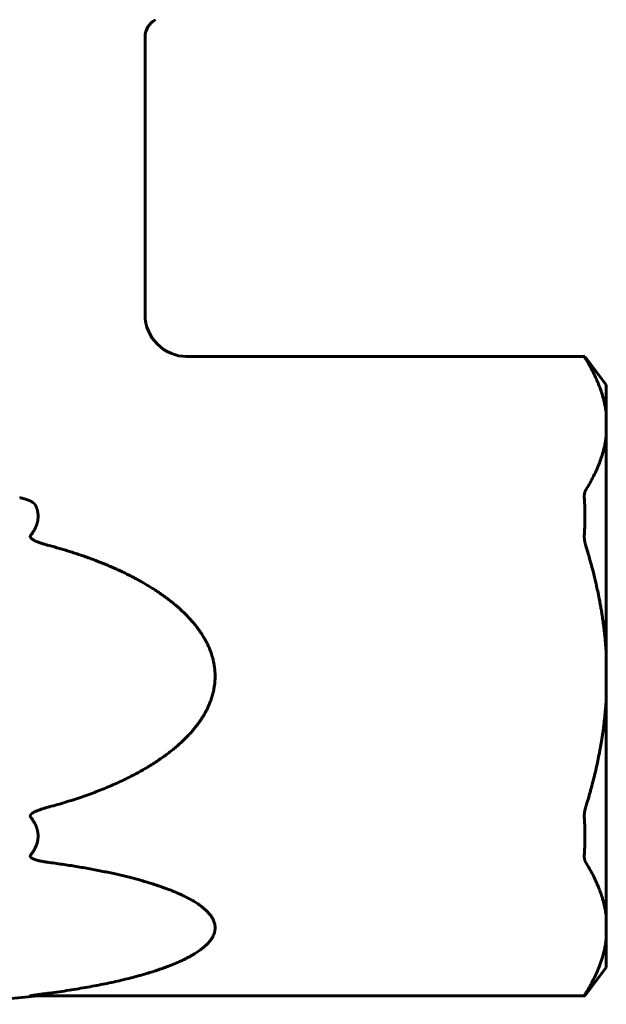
# Model space of a CAD drawing. Header units: millimetres. Extents: x 66 to 206, y 90 to 313.
# Tile 2 of 3: x 150 to 206, y 90 to 184. Entities that reach past the tile are written whole.
import ezdxf

# ---------------------------------------------------------------- set-up
doc = ezdxf.new("R2010")
doc.units = ezdxf.units.MM
doc.linetypes.add('K5LT_BASIC', pattern=[0])
doc.layers.add('Системный слой (1)', color=7, linetype='Continuous', true_color=0x6c6c6c)

msp = doc.modelspace()

# ---------------------------------------------------------------- linework, layer by layer
at = {"layer": 'Системный слой (1)', "color": 150, "linetype": 'K5LT_BASIC', "lineweight": 60, "true_color": 0x0080ff}
for p, q in [((162.319, 155.735), (162.319, 182.232)), ((166.247, 151.735), (166.193, 151.736)), ((166.248, 151.735), (166.247, 151.735)), ((166.248, 151.735), (166.247, 151.735)), ((204.222, 151.735), (166.248, 151.735)), ((204.275, 151.735), (204.222, 151.735)), ((206.319, 149.023), (204.275, 151.735)), ((206.319, 149.023), (206.319, 146.255)), ((206.319, 144.215), (206.319, 146.255)), ((206.319, 144.215), (206.319, 123.275)), ((206.319, 119.195), (206.319, 123.275)), ((206.319, 119.195), (206.319, 98.255)), ((206.319, 96.215), (206.319, 98.255)), ((206.319, 96.215), (206.319, 93.447)), ((206.319, 93.447), (204.275, 90.735)), ((204.222, 90.735), (151.416, 90.735)), ((204.222, 90.735), (204.275, 90.735))]:
    msp.add_line(p, q, dxfattribs=at)
for centre, radius, start, end in [((164.165, 182.232), 1.846, 117.28465, 180), ((166.319, 155.735), 4, 180, 270)]:
    msp.add_arc(centre, radius, start, end, dxfattribs=at)
msp.add_ellipse((166.248, 155.735), major_axis=(0, -4), ratio=0.997635, start_param=6.269494, end_param=6.283185, dxfattribs=at)
for points, knots in [([(204.222, 151.735), (204.22, 151.735), (204.218, 151.733), (204.219, 151.724), (204.224, 151.709), (204.238, 151.678), (204.26, 151.636), (204.288, 151.587), (204.317, 151.538), (204.341, 151.499), (204.354, 151.477), (204.36, 151.467)], [0, 0, 0, 0, 0.136073, 0.165872, 0.318804, 0.458754, 0.602188, 0.745894, 0.865636, 0.944943, 1, 1, 1, 1]), ([(206.319, 146.255), (206.311, 146.322), (206.292, 146.477), (206.257, 146.719), (206.211, 146.98), (206.164, 147.217), (206.116, 147.427), (206.071, 147.613), (206.022, 147.795), (205.972, 147.974), (205.919, 148.149), (205.859, 148.336), (205.783, 148.561), (205.675, 148.858), (205.522, 149.242), (205.315, 149.715), (205.05, 150.26), (204.73, 150.853), (204.488, 151.261), (204.36, 151.467)], [0, 0, 0, 0, 0.037605, 0.087427, 0.136797, 0.185609, 0.221307, 0.256526, 0.291008, 0.325235, 0.358442, 0.390899, 0.43211, 0.486994, 0.56157, 0.653155, 0.760041, 0.877939, 1, 1, 1, 1]), ([(204.36, 139.003), (204.472, 139.183), (204.699, 139.565), (205.035, 140.18), (205.363, 140.852), (205.642, 141.514), (205.845, 142.081), (205.973, 142.496), (206.056, 142.8), (206.116, 143.043), (206.168, 143.277), (206.214, 143.507), (206.255, 143.741), (206.29, 143.977), (206.31, 144.136), (206.319, 144.215)], [0, 0, 0, 0, 0.106399, 0.225089, 0.359358, 0.49713, 0.606635, 0.68456, 0.733969, 0.779956, 0.822914, 0.866316, 0.910557, 0.955146, 1, 1, 1, 1]), ([(150.354, 138.271), (150.372, 138.267), (150.408, 138.259), (150.462, 138.247), (150.515, 138.235), (150.569, 138.222), (150.624, 138.208), (150.682, 138.193), (150.754, 138.173), (150.836, 138.15), (150.926, 138.122), (151.005, 138.096), (151.072, 138.073), (151.124, 138.053), (151.172, 138.035), (151.217, 138.017), (151.261, 137.998), (151.303, 137.98), (151.344, 137.961), (151.383, 137.942), (151.42, 137.923), (151.456, 137.904), (151.49, 137.884), (151.523, 137.865), (151.555, 137.845), (151.585, 137.826), (151.613, 137.806), (151.64, 137.787), (151.664, 137.768), (151.687, 137.749), (151.709, 137.731), (151.729, 137.713), (151.747, 137.695), (151.764, 137.678), (151.78, 137.661), (151.794, 137.645), (151.807, 137.629), (151.82, 137.613), (151.834, 137.594), (151.848, 137.574), (151.863, 137.55), (151.879, 137.522), (151.89, 137.499), (151.895, 137.487)], [0, 0, 0, 0, 0.0303, 0.060495, 0.090597, 0.120558, 0.150437, 0.183421, 0.21959, 0.271701, 0.323461, 0.374791, 0.409242, 0.440038, 0.46706, 0.493995, 0.520329, 0.546114, 0.570972, 0.595383, 0.618763, 0.64152, 0.663455, 0.685177, 0.706097, 0.726456, 0.74576, 0.764641, 0.782407, 0.799499, 0.815677, 0.831588, 0.846591, 0.860978, 0.874311, 0.887201, 0.899156, 0.9106, 0.924956, 0.939989, 0.95571, 0.974804, 1, 1, 1, 1]), ([(204.222, 138.271), (204.22, 138.313), (204.218, 138.363), (204.219, 138.455), (204.224, 138.546), (204.238, 138.661), (204.26, 138.765), (204.288, 138.855), (204.317, 138.924), (204.341, 138.971), (204.354, 138.994), (204.36, 139.003)], [0, 0, 0, 0, 0.136073, 0.165872, 0.318804, 0.458754, 0.602188, 0.745894, 0.865636, 0.944943, 1, 1, 1, 1]), ([(204.222, 138.271), (204.231, 138.123), (204.246, 137.826), (204.263, 137.379), (204.273, 136.932), (204.276, 136.485), (204.273, 136.038), (204.263, 135.591), (204.246, 135.145), (204.231, 134.847), (204.222, 134.699)], [0, 0, 0, 0, 0.124461, 0.249612, 0.374968, 0.5, 0.625032, 0.750388, 0.875539, 1, 1, 1, 1]), ([(151.895, 137.487), (151.902, 137.47), (151.916, 137.438), (151.935, 137.389), (151.954, 137.34), (151.972, 137.29), (151.991, 137.234), (152.01, 137.171), (152.029, 137.102), (152.047, 137.032), (152.062, 136.962), (152.076, 136.891), (152.086, 136.825), (152.094, 136.764), (152.1, 136.709), (152.104, 136.654), (152.108, 136.598), (152.11, 136.543), (152.11, 136.505), (152.11, 136.468), (152.11, 136.432), (152.108, 136.378), (152.105, 136.324), (152.101, 136.271), (152.095, 136.219), (152.089, 136.168), (152.082, 136.117), (152.073, 136.067), (152.064, 136.018), (152.053, 135.968), (152.041, 135.915), (152.025, 135.851), (152.004, 135.779), (151.979, 135.699), (151.953, 135.628), (151.93, 135.567), (151.91, 135.517), (151.89, 135.471), (151.869, 135.424), (151.845, 135.373), (151.813, 135.308), (151.773, 135.232), (151.724, 135.146), (151.676, 135.067), (151.63, 134.994), (151.585, 134.927), (151.535, 134.855), (151.478, 134.779), (151.437, 134.726), (151.416, 134.699)], [0, 0, 0, 0, 0.017319, 0.034749, 0.052214, 0.06974, 0.087385, 0.111301, 0.135386, 0.159583, 0.183908, 0.208317, 0.232945, 0.251685, 0.270555, 0.289578, 0.308644, 0.327694, 0.346693, 0.347399, 0.365554, 0.384319, 0.402815, 0.421115, 0.439125, 0.457014, 0.474644, 0.492113, 0.509288, 0.526353, 0.54487, 0.564952, 0.593679, 0.622295, 0.650846, 0.670531, 0.688536, 0.704926, 0.721371, 0.740153, 0.761218, 0.792984, 0.825313, 0.858139, 0.883349, 0.908773, 0.936845, 0.967287, 1, 1, 1, 1]), ([(151.416, 134.699), (151.41, 134.692), (151.4, 134.678), (151.387, 134.656), (151.377, 134.635), (151.371, 134.616), (151.368, 134.6), (151.367, 134.587), (151.366, 134.578), (151.366, 134.57), (151.366, 134.563), (151.367, 134.551), (151.37, 134.533), (151.377, 134.509), (151.388, 134.483), (151.403, 134.457), (151.418, 134.436), (151.431, 134.42), (151.444, 134.406), (151.456, 134.393), (151.47, 134.379), (151.488, 134.362), (151.511, 134.343), (151.539, 134.321), (151.569, 134.3), (151.601, 134.279), (151.635, 134.257), (151.673, 134.235), (151.717, 134.211), (151.766, 134.185), (151.833, 134.152), (151.918, 134.113), (152.022, 134.069), (152.141, 134.022), (152.272, 133.974), (152.414, 133.925), (152.551, 133.88), (152.681, 133.84), (152.802, 133.804), (152.925, 133.768), (153.05, 133.733), (153.134, 133.711), (153.176, 133.699)], [0, 0, 0, 0, 0.012737, 0.025296, 0.037583, 0.047635, 0.055539, 0.06136, 0.067078, 0.068985, 0.072703, 0.078313, 0.086974, 0.098843, 0.113997, 0.128694, 0.140811, 0.150223, 0.158074, 0.166374, 0.175469, 0.184889, 0.199707, 0.216047, 0.233953, 0.249937, 0.267516, 0.287839, 0.309258, 0.334705, 0.363149, 0.408832, 0.459505, 0.515116, 0.579123, 0.646002, 0.71573, 0.771113, 0.827031, 0.884078, 0.941726, 1, 1, 1, 1]), ([(204.222, 134.699), (204.22, 134.658), (204.218, 134.606), (204.219, 134.504), (204.224, 134.398), (204.238, 134.252), (204.26, 134.107), (204.288, 133.967), (204.317, 133.85), (204.341, 133.763), (204.354, 133.718), (204.36, 133.699)], [0, 0, 0, 0, 0.136073, 0.165872, 0.318804, 0.458754, 0.602188, 0.745894, 0.865636, 0.944943, 1, 1, 1, 1]), ([(153.176, 108.771), (153.437, 108.841), (153.956, 108.985), (154.73, 109.212), (155.489, 109.45), (156.235, 109.698), (156.963, 109.955), (157.675, 110.221), (158.369, 110.495), (158.829, 110.688), (159.276, 110.88), (159.714, 111.075), (160.352, 111.375), (160.969, 111.681), (161.517, 111.97), (161.902, 112.183), (162.272, 112.394), (162.671, 112.629), (163.182, 112.948), (163.671, 113.272), (164.134, 113.597), (164.573, 113.923), (164.981, 114.245), (165.263, 114.481), (165.506, 114.692), (165.733, 114.896), (166.035, 115.181), (166.33, 115.477), (166.515, 115.674), (166.689, 115.865), (166.853, 116.051), (167.085, 116.33), (167.294, 116.599), (167.484, 116.859), (167.656, 117.109), (167.812, 117.352), (167.917, 117.527), (168.005, 117.68), (168.089, 117.83), (168.202, 118.045), (168.32, 118.288), (168.446, 118.572), (168.529, 118.782), (168.627, 119.051), (168.702, 119.279), (168.781, 119.568), (168.839, 119.807), (168.884, 120.029), (168.921, 120.249), (168.946, 120.429), (168.965, 120.605), (168.98, 120.777), (168.988, 120.914), (168.992, 121.027), (168.995, 121.123), (168.995, 121.21), (168.995, 121.3), (168.994, 121.37), (168.991, 121.478), (168.986, 121.602), (168.975, 121.759), (168.962, 121.896), (168.951, 121.998), (168.938, 122.098), (168.925, 122.19), (168.91, 122.289), (168.897, 122.366), (168.883, 122.442), (168.863, 122.545), (168.841, 122.649), (168.816, 122.756), (168.789, 122.868), (168.742, 123.049), (168.664, 123.31), (168.553, 123.629), (168.417, 123.967), (168.262, 124.307), (168.096, 124.631), (167.943, 124.9), (167.808, 125.123), (167.678, 125.326), (167.516, 125.566), (167.317, 125.842), (167.164, 126.039), (167.021, 126.216), (166.902, 126.36), (166.727, 126.563), (166.533, 126.778), (166.303, 127.021), (166.035, 127.288), (165.774, 127.536), (165.521, 127.765), (165.333, 127.929), (165.163, 128.072), (164.986, 128.219), (164.738, 128.418), (164.445, 128.643), (164.134, 128.872), (163.915, 129.027), (163.693, 129.181), (163.464, 129.336), (163.115, 129.563), (162.746, 129.794), (162.362, 130.024), (161.963, 130.254), (161.586, 130.462), (161.307, 130.611), (161.022, 130.76), (160.698, 130.925), (160.258, 131.14), (159.812, 131.349), (159.36, 131.553), (158.903, 131.752), (158.44, 131.945), (157.974, 132.132), (157.503, 132.314), (157.013, 132.496), (156.537, 132.666), (156.06, 132.83), (155.598, 132.983), (155.117, 133.137), (154.634, 133.285), (153.988, 133.476), (153.501, 133.612), (153.176, 133.699)], [0, 0, 0, 0, 0.019217, 0.038131, 0.056768, 0.074987, 0.093001, 0.110586, 0.127927, 0.144927, 0.145258, 0.161861, 0.178358, 0.19451, 0.210047, 0.221685, 0.225334, 0.239921, 0.254072, 0.267609, 0.280963, 0.293654, 0.305861, 0.317268, 0.319379, 0.32836, 0.338648, 0.348448, 0.357586, 0.35761, 0.36655, 0.37495, 0.382958, 0.390351, 0.39752, 0.404177, 0.410548, 0.411798, 0.416568, 0.422523, 0.428795, 0.435446, 0.444309, 0.444562, 0.455503, 0.461073, 0.465558, 0.472638, 0.476937, 0.481167, 0.485336, 0.489311, 0.493263, 0.494947, 0.497191, 0.499999, 0.501047, 0.503517, 0.504863, 0.508588, 0.512261, 0.515869, 0.518174, 0.519439, 0.522949, 0.524659, 0.526458, 0.528384, 0.530074, 0.5338, 0.535827, 0.53777, 0.541863, 0.548926, 0.556786, 0.565456, 0.574429, 0.582931, 0.590952, 0.596074, 0.601147, 0.60784, 0.6163, 0.624986, 0.625265, 0.632227, 0.638053, 0.644009, 0.652546, 0.661379, 0.670509, 0.677758, 0.685281, 0.687941, 0.69327, 0.70145, 0.710123, 0.7191, 0.728492, 0.728865, 0.737998, 0.747871, 0.757997, 0.768518, 0.779179, 0.790157, 0.798652, 0.80131, 0.812674, 0.824076, 0.835577, 0.847141, 0.858797, 0.87048, 0.882217, 0.893976, 0.905753, 0.918809, 0.929285, 0.941045, 0.952809, 0.964584, 0.976375, 1, 1, 1, 1]), ([(206.319, 123.275), (206.311, 123.409), (206.292, 123.718), (206.257, 124.203), (206.211, 124.726), (206.164, 125.198), (206.116, 125.62), (206.071, 125.99), (206.022, 126.356), (205.972, 126.713), (205.919, 127.063), (205.859, 127.437), (205.783, 127.886), (205.675, 128.481), (205.542, 129.151), (205.418, 129.726), (205.262, 130.412), (205.085, 131.138), (204.881, 131.908), (204.653, 132.727), (204.488, 133.286), (204.36, 133.699)], [0, 0, 0, 0, 0.037605, 0.087427, 0.136797, 0.185609, 0.221307, 0.256526, 0.291008, 0.325235, 0.358442, 0.390899, 0.43211, 0.486994, 0.56157, 0.62469, 0.653155, 0.760041, 0.835566, 0.877939, 1, 1, 1, 1]), ([(204.36, 108.771), (204.472, 109.131), (204.699, 109.896), (205.035, 111.124), (205.363, 112.469), (205.592, 113.556), (205.754, 114.417), (205.867, 115.072), (205.973, 115.756), (206.056, 116.365), (206.116, 116.852), (206.168, 117.318), (206.214, 117.779), (206.251, 118.202), (206.287, 118.675), (206.307, 118.992), (206.319, 119.195)], [0, 0, 0, 0, 0.106399, 0.225089, 0.359358, 0.49713, 0.538534, 0.606635, 0.68456, 0.733969, 0.779956, 0.822914, 0.866316, 0.910557, 0.942625, 1, 1, 1, 1]), ([(151.416, 107.771), (151.41, 107.778), (151.4, 107.793), (151.387, 107.815), (151.377, 107.836), (151.371, 107.855), (151.368, 107.87), (151.367, 107.883), (151.366, 107.892), (151.366, 107.9), (151.366, 107.908), (151.367, 107.92), (151.37, 107.937), (151.377, 107.961), (151.388, 107.987), (151.403, 108.013), (151.418, 108.034), (151.431, 108.051), (151.444, 108.064), (151.456, 108.078), (151.47, 108.091), (151.488, 108.108), (151.511, 108.127), (151.539, 108.149), (151.569, 108.171), (151.601, 108.192), (151.635, 108.213), (151.673, 108.236), (151.717, 108.26), (151.766, 108.286), (151.833, 108.319), (151.918, 108.357), (152.022, 108.402), (152.141, 108.448), (152.272, 108.497), (152.414, 108.546), (152.551, 108.59), (152.681, 108.63), (152.802, 108.666), (152.925, 108.702), (153.05, 108.737), (153.134, 108.76), (153.176, 108.771)], [0, 0, 0, 0, 0.012737, 0.025296, 0.037583, 0.047635, 0.055539, 0.06136, 0.067078, 0.068985, 0.072703, 0.078313, 0.086974, 0.098843, 0.113997, 0.128694, 0.140811, 0.150223, 0.158074, 0.166374, 0.175469, 0.184889, 0.199707, 0.216047, 0.233953, 0.249937, 0.267516, 0.287839, 0.309258, 0.334705, 0.363149, 0.408832, 0.459505, 0.515116, 0.579123, 0.646002, 0.71573, 0.771113, 0.827031, 0.884078, 0.941726, 1, 1, 1, 1]), ([(204.222, 107.771), (204.22, 107.813), (204.218, 107.865), (204.219, 107.967), (204.224, 108.072), (204.238, 108.218), (204.26, 108.364), (204.288, 108.503), (204.317, 108.62), (204.341, 108.707), (204.354, 108.752), (204.36, 108.771)], [0, 0, 0, 0, 0.136073, 0.165872, 0.318804, 0.458754, 0.602188, 0.745894, 0.865636, 0.944943, 1, 1, 1, 1]), ([(151.416, 107.771), (151.437, 107.745), (151.478, 107.692), (151.536, 107.613), (151.592, 107.533), (151.645, 107.453), (151.695, 107.373), (151.742, 107.294), (151.785, 107.216), (151.825, 107.138), (151.862, 107.061), (151.896, 106.985), (151.927, 106.911), (151.955, 106.839), (151.98, 106.768), (152.002, 106.698), (152.022, 106.63), (152.039, 106.563), (152.055, 106.498), (152.068, 106.433), (152.079, 106.369), (152.089, 106.307), (152.096, 106.245), (152.102, 106.185), (152.106, 106.125), (152.109, 106.066), (152.11, 106.019), (152.11, 105.98), (152.11, 105.94), (152.109, 105.888), (152.105, 105.829), (152.1, 105.767), (152.093, 105.699), (152.082, 105.615), (152.064, 105.516), (152.04, 105.406), (152.009, 105.295), (151.971, 105.176), (151.924, 105.048), (151.87, 104.924), (151.82, 104.822), (151.778, 104.743), (151.744, 104.68), (151.71, 104.622), (151.677, 104.567), (151.642, 104.513), (151.607, 104.459), (151.57, 104.406), (151.533, 104.354), (151.495, 104.302), (151.456, 104.25), (151.429, 104.216), (151.416, 104.199)], [0, 0, 0, 0, 0.025152, 0.049915, 0.074384, 0.098374, 0.122111, 0.145178, 0.167825, 0.189873, 0.211748, 0.232877, 0.253467, 0.273252, 0.29279, 0.31161, 0.329965, 0.347741, 0.365369, 0.382533, 0.399404, 0.415809, 0.432042, 0.447899, 0.463544, 0.478983, 0.494434, 0.500067, 0.509909, 0.525408, 0.540965, 0.556539, 0.574179, 0.593857, 0.623036, 0.652427, 0.682091, 0.712141, 0.749567, 0.786835, 0.816418, 0.836525, 0.854698, 0.870926, 0.887134, 0.903313, 0.919476, 0.935594, 0.951683, 0.967753, 0.983849, 1, 1, 1, 1]), ([(204.222, 107.771), (204.231, 107.623), (204.246, 107.326), (204.263, 106.879), (204.273, 106.432), (204.276, 105.985), (204.273, 105.538), (204.263, 105.091), (204.246, 104.645), (204.231, 104.347), (204.222, 104.199)], [0, 0, 0, 0, 0.124461, 0.249612, 0.374968, 0.5, 0.625032, 0.750388, 0.875539, 1, 1, 1, 1]), ([(151.416, 104.199), (151.41, 104.192), (151.4, 104.178), (151.387, 104.156), (151.377, 104.136), (151.371, 104.118), (151.368, 104.103), (151.367, 104.091), (151.366, 104.083), (151.366, 104.076), (151.366, 104.069), (151.367, 104.058), (151.37, 104.042), (151.377, 104.021), (151.388, 103.997), (151.403, 103.975), (151.418, 103.958), (151.431, 103.944), (151.444, 103.932), (151.456, 103.921), (151.47, 103.91), (151.488, 103.897), (151.511, 103.881), (151.539, 103.864), (151.569, 103.847), (151.601, 103.831), (151.635, 103.815), (151.673, 103.798), (151.717, 103.78), (151.766, 103.762), (151.833, 103.738), (151.918, 103.711), (152.022, 103.682), (152.141, 103.651), (152.272, 103.621), (152.414, 103.591), (152.551, 103.565), (152.681, 103.542), (152.802, 103.522), (152.925, 103.503), (153.05, 103.484), (153.134, 103.473), (153.176, 103.467)], [0, 0, 0, 0, 0.012737, 0.025296, 0.037583, 0.047635, 0.055539, 0.06136, 0.067078, 0.068985, 0.072703, 0.078313, 0.086974, 0.098843, 0.113997, 0.128694, 0.140811, 0.150223, 0.158074, 0.166374, 0.175469, 0.184889, 0.199707, 0.216047, 0.233953, 0.249937, 0.267516, 0.287839, 0.309258, 0.334705, 0.363149, 0.408832, 0.459505, 0.515116, 0.579123, 0.646002, 0.71573, 0.771113, 0.827031, 0.884078, 0.941726, 1, 1, 1, 1]), ([(153.176, 91.003), (153.492, 91.046), (154.119, 91.133), (155.051, 91.273), (155.957, 91.419), (156.837, 91.572), (157.684, 91.729), (158.503, 91.892), (159.288, 92.059), (160.047, 92.232), (160.776, 92.409), (161.473, 92.59), (162.127, 92.771), (162.744, 92.954), (163.316, 93.135), (163.848, 93.314), (164.335, 93.489), (164.789, 93.663), (165.207, 93.834), (165.594, 94.002), (165.943, 94.163), (166.259, 94.32), (166.543, 94.468), (166.799, 94.612), (167.027, 94.747), (167.235, 94.878), (167.424, 95.005), (167.598, 95.129), (167.754, 95.248), (167.895, 95.362), (168.025, 95.474), (168.149, 95.589), (168.287, 95.726), (168.448, 95.904), (168.623, 96.13), (168.769, 96.369), (168.866, 96.581), (168.92, 96.737), (168.95, 96.848), (168.969, 96.939), (168.985, 97.038), (168.994, 97.138), (168.996, 97.221), (168.995, 97.304), (168.989, 97.398), (168.971, 97.529), (168.94, 97.669), (168.895, 97.81), (168.846, 97.932), (168.8, 98.031), (168.756, 98.115), (168.71, 98.195), (168.652, 98.288), (168.564, 98.417), (168.42, 98.6), (168.217, 98.819), (167.984, 99.035), (167.77, 99.211), (167.603, 99.337), (167.469, 99.433), (167.327, 99.531), (167.157, 99.642), (166.956, 99.766), (166.758, 99.882), (166.564, 99.99), (166.374, 100.091), (166.172, 100.194), (165.956, 100.3), (165.726, 100.408), (165.452, 100.531), (165.13, 100.669), (164.757, 100.82), (164.391, 100.96), (164.035, 101.089), (163.646, 101.225), (163.188, 101.377), (162.657, 101.543), (162.141, 101.694), (161.646, 101.833), (161.171, 101.96), (160.672, 102.087), (160.148, 102.214), (159.602, 102.34), (159.031, 102.467), (158.441, 102.59), (157.834, 102.711), (157.213, 102.829), (156.573, 102.945), (155.919, 103.057), (155.25, 103.166), (154.568, 103.271), (153.875, 103.372), (153.41, 103.436), (153.176, 103.467)], [0, 0, 0, 0, 0.023611, 0.046552, 0.068896, 0.090377, 0.111446, 0.131674, 0.151421, 0.170537, 0.189517, 0.207711, 0.225293, 0.241793, 0.257858, 0.272732, 0.286864, 0.299969, 0.312782, 0.324648, 0.335851, 0.346002, 0.355762, 0.364599, 0.372905, 0.380541, 0.388035, 0.395055, 0.401742, 0.407897, 0.413857, 0.41987, 0.426135, 0.435403, 0.447105, 0.460027, 0.47045, 0.477449, 0.482233, 0.486082, 0.49024, 0.496126, 0.500005, 0.501943, 0.507682, 0.513228, 0.520241, 0.527355, 0.533255, 0.537544, 0.541585, 0.545394, 0.54922, 0.555284, 0.564416, 0.576706, 0.589106, 0.598721, 0.605459, 0.610269, 0.615206, 0.622368, 0.629812, 0.63754, 0.643698, 0.6501, 0.656915, 0.663895, 0.671302, 0.678968, 0.689723, 0.70091, 0.712527, 0.721989, 0.731694, 0.745757, 0.760378, 0.775561, 0.787619, 0.800109, 0.813304, 0.826767, 0.840893, 0.855406, 0.870422, 0.885539, 0.90104, 0.916799, 0.932977, 0.949324, 0.96601, 0.982898, 1, 1, 1, 1]), ([(204.222, 104.199), (204.22, 104.158), (204.218, 104.108), (204.219, 104.015), (204.224, 103.924), (204.238, 103.809), (204.26, 103.706), (204.288, 103.616), (204.317, 103.547), (204.341, 103.5), (204.354, 103.477), (204.36, 103.467)], [0, 0, 0, 0, 0.136073, 0.165872, 0.318804, 0.458754, 0.602188, 0.745894, 0.865636, 0.944943, 1, 1, 1, 1]), ([(206.319, 98.255), (206.311, 98.322), (206.292, 98.477), (206.257, 98.719), (206.211, 98.98), (206.164, 99.217), (206.116, 99.427), (206.071, 99.613), (206.022, 99.795), (205.972, 99.974), (205.919, 100.149), (205.859, 100.336), (205.783, 100.561), (205.675, 100.858), (205.522, 101.242), (205.315, 101.715), (205.05, 102.26), (204.73, 102.853), (204.488, 103.261), (204.36, 103.467)], [0, 0, 0, 0, 0.037605, 0.087427, 0.136797, 0.185609, 0.221307, 0.256526, 0.291008, 0.325235, 0.358442, 0.390899, 0.43211, 0.486994, 0.56157, 0.653155, 0.760041, 0.877939, 1, 1, 1, 1]), ([(204.36, 91.003), (204.472, 91.183), (204.699, 91.565), (205.035, 92.18), (205.363, 92.852), (205.642, 93.514), (205.845, 94.081), (205.973, 94.496), (206.056, 94.8), (206.116, 95.043), (206.168, 95.277), (206.214, 95.507), (206.255, 95.741), (206.29, 95.977), (206.31, 96.136), (206.319, 96.215)], [0, 0, 0, 0, 0.106399, 0.225089, 0.359358, 0.49713, 0.606635, 0.68456, 0.733969, 0.779956, 0.822914, 0.866316, 0.910557, 0.955146, 1, 1, 1, 1]), ([(151.416, 90.735), (151.41, 90.735), (151.4, 90.735), (151.387, 90.736), (151.377, 90.737), (151.371, 90.737), (151.368, 90.738), (151.367, 90.739), (151.366, 90.74), (151.366, 90.74), (151.366, 90.741), (151.367, 90.742), (151.37, 90.744), (151.377, 90.746), (151.388, 90.75), (151.403, 90.753), (151.418, 90.757), (151.431, 90.759), (151.444, 90.762), (151.456, 90.764), (151.47, 90.766), (151.488, 90.77), (151.511, 90.773), (151.539, 90.778), (151.569, 90.783), (151.601, 90.788), (151.635, 90.793), (151.673, 90.799), (151.717, 90.805), (151.766, 90.812), (151.833, 90.822), (151.918, 90.834), (152.022, 90.848), (152.141, 90.864), (152.272, 90.882), (152.414, 90.901), (152.551, 90.92), (152.681, 90.937), (152.802, 90.953), (152.925, 90.97), (153.05, 90.986), (153.134, 90.997), (153.176, 91.003)], [0, 0, 0, 0, 0.012737, 0.025296, 0.037583, 0.047635, 0.055539, 0.06136, 0.067078, 0.068985, 0.072703, 0.078313, 0.086974, 0.098843, 0.113997, 0.128694, 0.140811, 0.150223, 0.158074, 0.166374, 0.175469, 0.184889, 0.199707, 0.216047, 0.233953, 0.249937, 0.267516, 0.287839, 0.309258, 0.334705, 0.363149, 0.408832, 0.459505, 0.515116, 0.579123, 0.646002, 0.71573, 0.771113, 0.827031, 0.884078, 0.941726, 1, 1, 1, 1]), ([(204.222, 90.735), (204.22, 90.735), (204.218, 90.737), (204.219, 90.746), (204.224, 90.761), (204.238, 90.793), (204.26, 90.834), (204.288, 90.883), (204.317, 90.932), (204.341, 90.972), (204.354, 90.994), (204.36, 91.003)], [0, 0, 0, 0, 0.136073, 0.165872, 0.318804, 0.458754, 0.602188, 0.745894, 0.865636, 0.944943, 1, 1, 1, 1])]:
    msp.add_open_spline(points, degree=3, knots=knots, dxfattribs=at)
msp.add_rational_spline([(152.11, 90.735), (141.674, 89.664), (130.963, 89.664), (120.527, 90.735)], [0.954899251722, 0.938628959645, 0.938629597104, 0.954901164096], degree=3, dxfattribs=at)

doc.saveas('drawing.dxf')
